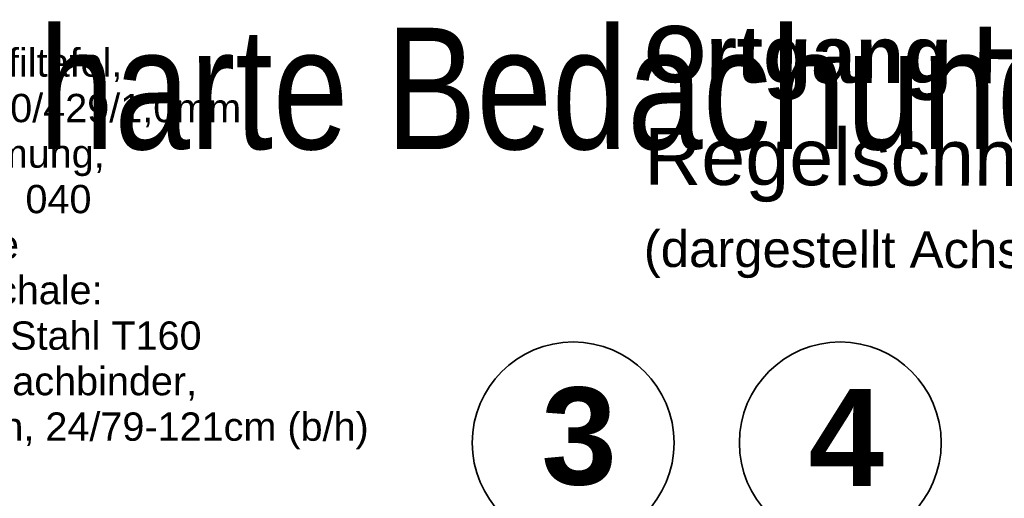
# Model space of a CAD drawing. Header units: metres. Extents: x 1316.5 to 1415.3, y -94.1 to -52.
# Tile 135 of 256: x 1346 to 1347.2, y -54.7 to -54.1. Entities that reach past the tile are written whole.
import ezdxf

# ---------------------------------------------------------------- set-up
doc = ezdxf.new("R2010")
doc.units = ezdxf.units.M
doc.linetypes.add('AUSGEZOGEN', pattern=[0])
for name, color, linetype, lineweight in [('XR$12$Text 1_100', 3, 'AUSGEZOGEN', 18), ('XR$9$Achsen', 4, 'AUSGEZOGEN', 13), ('XR$9$Text 1_50', 3, 'AUSGEZOGEN', 18)]:
    doc.layers.add(name, color=color, linetype=linetype, lineweight=lineweight)
doc.styles.add('ARIAL', font='arial.ttf')

msp = doc.modelspace()

# ---------------------------------------------------------------- linework, layer by layer
at = {"layer": 'XR$9$Achsen', "color": 4, "linetype": 'AUSGEZOGEN', "lineweight": 35, "transparency": 33554687}
for centre in [(1346.6371, -54.6156), (1346.9671, -54.6156)]:
    msp.add_circle(centre, 0.1247, dxfattribs=at)

# ---------------------------------------------------------------- texts
at = {"layer": 'XR$12$Text 1_100', "color": 3, "linetype": 'AUSGEZOGEN', "lineweight": 25, "transparency": 33554687, "insert": (1345.9772, -54.2979), "char_height": 0.15, "width": 1.34431, "attachment_point": 7, "style": 'ARIAL'}
msp.add_mtext('\\W0.80;harte Bedachung', dxfattribs=at)
at = {"layer": 'XR$9$Achsen', "color": 4, "linetype": 'AUSGEZOGEN', "lineweight": 35, "transparency": 33554687, "char_height": 0.12, "width": 0.153418, "attachment_point": 7, "style": 'ARIAL'}
for s, insert in [('\\A1;{\\fArial|i0|b1;\\H0.120000;\\W1.000000;\\C4;3}\\P', (1346.5978, -54.669)), ('\\A1;{\\fArial|i0|b1;\\H0.120000;\\W1.000000;\\C4;4}\\P', (1346.9278, -54.669))]:
    msp.add_mtext(s, dxfattribs=dict(at, insert=insert))
at = {"layer": 'XR$9$Text 1_50', "color": 3, "linetype": 'AUSGEZOGEN', "lineweight": 25, "transparency": 33554687, "insert": (1346.7257, -53.9735), "char_height": 0.07, "width": 1.216482, "attachment_point": 1, "rotation": 359.8128, "line_spacing_factor": 1.084337, "style": 'ARIAL'}
msp.add_mtext('\\A1;{\\fArial|i0|b1;\\H0.070000;\\W1.000000;\\C3;Detail D010a}\\P{\\fArial|i0|b1;\\H0.070000;\\W1.000000;\\C3;Ortgang Halle M 1:20}\\P{\\fArial|i0|b0;\\H0.070000;\\W1.000000;\\C3;Regelschnitt Fertigteilwand}\\P{\\fArial|i0|b0;\\H0.045000;\\W1.000000;\\C3;(dargestellt Achsen 3, 4)}\\P', dxfattribs=at)
at = {"layer": 'XR$9$Text 1_50', "color": 3, "linetype": 'AUSGEZOGEN', "lineweight": 18, "transparency": 33554687, "insert": (1345.4389, -54.1281), "char_height": 0.035, "width": 1.120021, "attachment_point": 1, "line_spacing_factor": 0.963855, "style": 'ARIAL'}
msp.add_mtext('\\A1;{\\fArial|i0|b0;\\H0.035000;\\W1.000000;\\C3;     50 mm Stehfalz-Profiltafel, }\\P{\\fArial|i0|b0;\\H0.035000;\\W1.000000;\\C3;                 z.B. Kalzip 50/429/1,0mm}\\P{\\fArial|i0|b0;\\H0.035000;\\W1.000000;\\C3;   140 mm Wärmedämmung, }\\P{\\fArial|i0|b0;\\H0.035000;\\W1.000000;\\C3;                 MIWO, WLG 040}\\P{\\fArial|i0|b0;\\H0.035000;\\W1.000000;\\C3;                 Dampfsperre}\\P{\\fArial|i0|b0;\\H0.035000;\\W1.000000;\\C3;   160 mm Dach-Tragschale: }\\P{\\fArial|i0|b0;\\H0.035000;\\W1.000000;\\C3;                 Trapezprofil Stahl T160}\\P{\\fArial|i0|b0;\\H0.035000;\\W1.000000;\\C3;1.000 mm (i.M.) Holz-Dachbinder, }\\P{\\fArial|i0|b0;\\H0.035000;\\W1.000000;\\C3;                  BSH GL 24h, 24/79-121cm (b/h)}\\P', dxfattribs=at)

doc.saveas('drawing.dxf')
